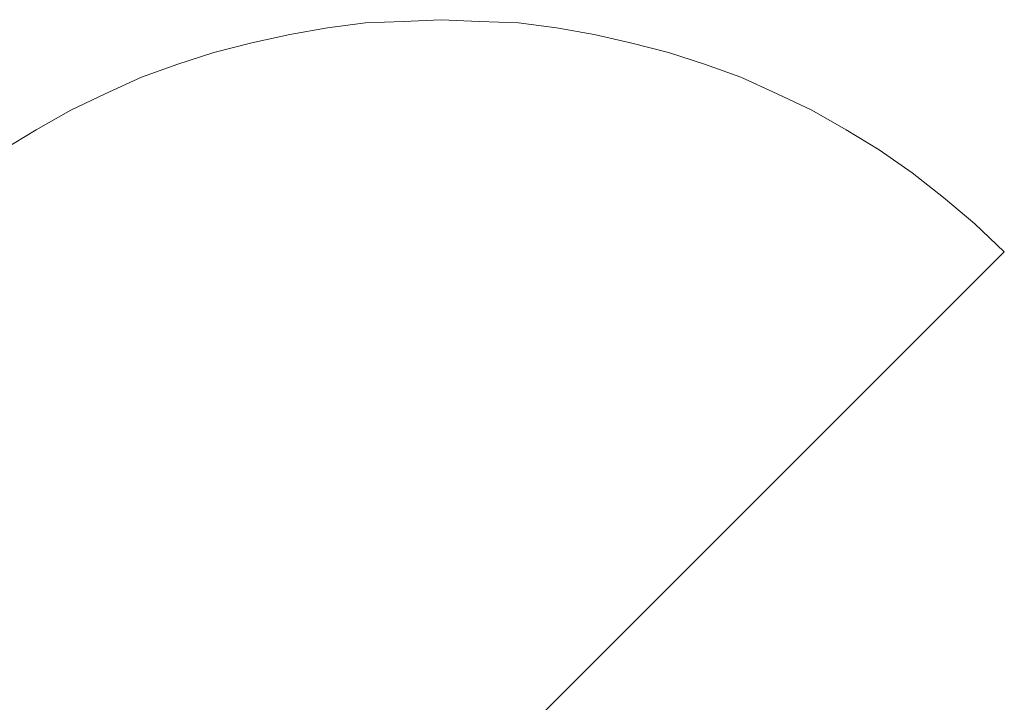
# Model space of a CAD drawing. Extents: x 261105 to 7565828, y -85627 to 5881792.
# Tile 106 of 116: x 365854 to 365883, y -24147 to -24127. Entities that reach past the tile are written whole.
import ezdxf

# ---------------------------------------------------------------- set-up
doc = ezdxf.new("R2010")
doc.units = 0
doc.header["$MEASUREMENT"] = 0
doc.layers.add('CZ-CI', color=140, linetype='Continuous', lineweight=9)

msp = doc.modelspace()

# ---------------------------------------------------------------- linework, layer by layer
at = {"layer": 'CZ-CI'}
for p, q in [((365864.426, -24126.778, -0.017), (365863.313, -24126.923, -0.017)), ((365864.426, -24126.778, -0.017), (365863.313, -24126.923, -0.017)), ((365865.538, -24126.73, -0.017), (365864.426, -24126.778, -0.017)), ((365865.538, -24126.73, -0.017), (365864.426, -24126.778, -0.017)), ((365866.65, -24126.682, -0.017), (365865.538, -24126.73, -0.017)), ((365866.65, -24126.682, -0.017), (365865.538, -24126.73, -0.017)), ((365867.762, -24126.73, -0.017), (365866.65, -24126.682, -0.017)), ((365867.762, -24126.73, -0.017), (365866.65, -24126.682, -0.017)), ((365868.923, -24126.778, -0.017), (365867.762, -24126.73, -0.017)), ((365868.923, -24126.778, -0.017), (365867.762, -24126.73, -0.017)), ((365870.035, -24126.923, -0.017), (365868.923, -24126.778, -0.017)), ((365870.035, -24126.923, -0.017), (365868.923, -24126.778, -0.017)), ((365862.201, -24127.117, -0.017), (365861.089, -24127.359, -0.017)), ((365862.201, -24127.117, -0.017), (365861.089, -24127.359, -0.017)), ((365863.313, -24126.923, -0.017), (365862.201, -24127.117, -0.017)), ((365863.313, -24126.923, -0.017), (365862.201, -24127.117, -0.017)), ((365871.147, -24127.117, -0.017), (365870.035, -24126.923, -0.017)), ((365871.147, -24127.117, -0.017), (365870.035, -24126.923, -0.017)), ((365872.211, -24127.359, -0.017), (365871.147, -24127.117, -0.017)), ((365872.211, -24127.359, -0.017), (365871.147, -24127.117, -0.017)), ((365861.089, -24127.359, -0.017), (365859.977, -24127.649, -0.017)), ((365861.089, -24127.359, -0.017), (365859.977, -24127.649, -0.017)), ((365873.323, -24127.649, -0.017), (365872.211, -24127.359, -0.017)), ((365873.323, -24127.649, -0.017), (365872.211, -24127.359, -0.017)), ((365859.977, -24127.649, -0.017), (365858.913, -24127.987, -0.017)), ((365859.977, -24127.649, -0.017), (365858.913, -24127.987, -0.017)), ((365874.387, -24127.987, -0.017), (365873.323, -24127.649, -0.017)), ((365874.387, -24127.987, -0.017), (365873.323, -24127.649, -0.017)), ((365858.913, -24127.987, -0.017), (365857.849, -24128.374, -0.017)), ((365858.913, -24127.987, -0.017), (365857.849, -24128.374, -0.017)), ((365875.451, -24128.374, -0.017), (365874.387, -24127.987, -0.017)), ((365875.451, -24128.374, -0.017), (365874.387, -24127.987, -0.017)), ((365857.849, -24128.374, -0.017), (365856.785, -24128.858, -0.017)), ((365857.849, -24128.374, -0.017), (365856.785, -24128.858, -0.017)), ((365876.515, -24128.858, -0.017), (365875.451, -24128.374, -0.017)), ((365876.515, -24128.858, -0.017), (365875.451, -24128.374, -0.017)), ((365856.785, -24128.858, -0.017), (365855.769, -24129.341, -0.017)), ((365856.785, -24128.858, -0.017), (365855.769, -24129.341, -0.017)), ((365877.531, -24129.341, -0.017), (365876.515, -24128.858, -0.017)), ((365877.531, -24129.341, -0.017), (365876.515, -24128.858, -0.017)), ((365855.769, -24129.341, -0.017), (365854.754, -24129.922, -0.017)), ((365855.769, -24129.341, -0.017), (365854.754, -24129.922, -0.017)), ((365878.546, -24129.922, -0.017), (365877.531, -24129.341, -0.017)), ((365878.546, -24129.922, -0.017), (365877.531, -24129.341, -0.017)), ((365854.754, -24129.922, -0.017), (365853.787, -24130.502, -0.017)), ((365854.754, -24129.922, -0.017), (365853.787, -24130.502, -0.017)), ((365879.513, -24130.502, -0.017), (365878.546, -24129.922, -0.017)), ((365879.513, -24130.502, -0.017), (365878.546, -24129.922, -0.017)), ((365880.48, -24131.179, -0.017), (365879.513, -24130.502, -0.017)), ((365880.48, -24131.179, -0.017), (365879.513, -24130.502, -0.017)), ((365881.399, -24131.904, -0.017), (365880.48, -24131.179, -0.017)), ((365881.399, -24131.904, -0.017), (365880.48, -24131.179, -0.017)), ((365882.318, -24132.678, -0.017), (365881.399, -24131.904, -0.017)), ((365882.318, -24132.678, -0.017), (365881.399, -24131.904, -0.017)), ((365883.188, -24133.5, -0.017), (365882.318, -24132.678, -0.017)), ((365883.188, -24133.5, -0.017), (365882.318, -24132.678, -0.017)), ((365830.382, -24186.307, -0.017), (365883.188, -24133.5, -0.017)), ((365830.382, -24186.307, -0.017), (365883.188, -24133.5, -0.017)), ((365883.188, -24133.5, -0.017), (365883.188, -24133.5, -0.017))]:
    msp.add_line(p, q, dxfattribs=at)

doc.saveas('drawing.dxf')
